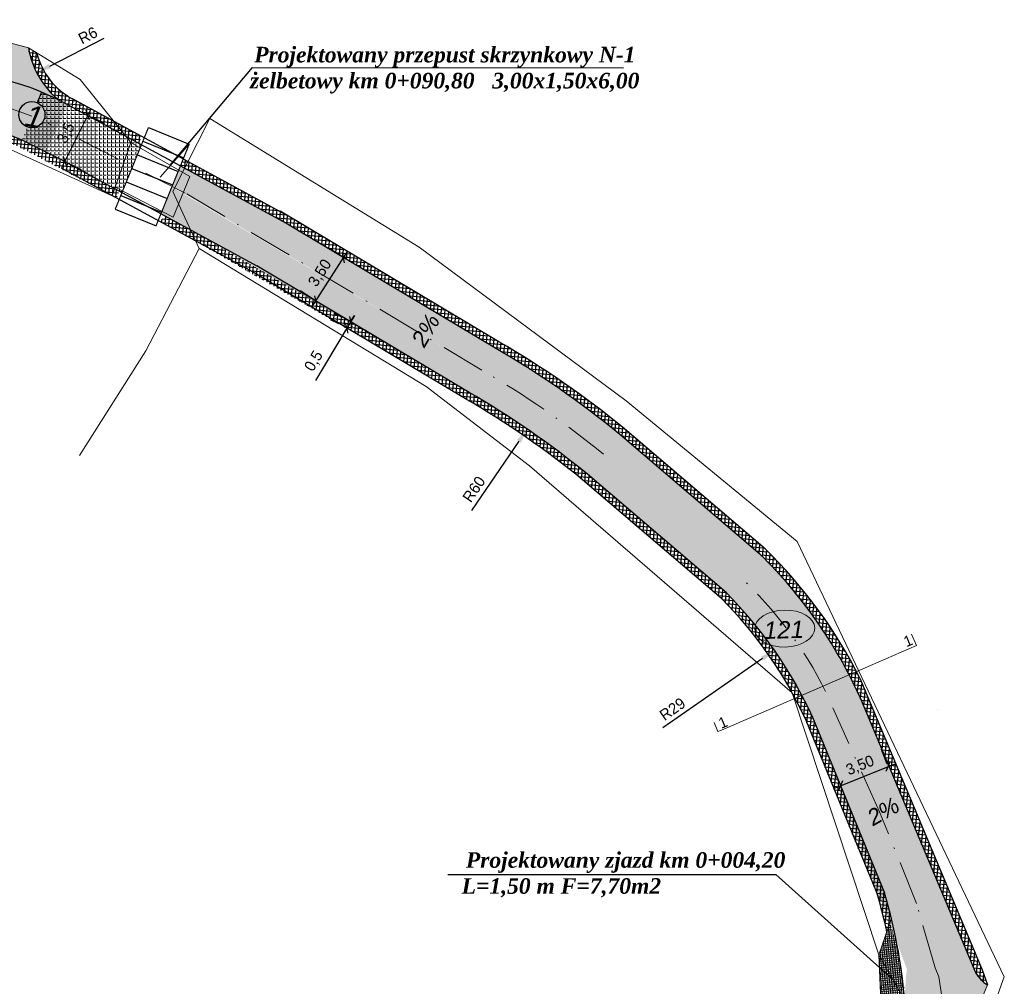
# Model space of a CAD drawing. Header units: metres. Extents: x 5555129 to 5556676, y 5635595 to 5636517.
# Tile 170 of 255: x 5556341 to 5556408, y 5635790 to 5635856. Entities that reach past the tile are written whole.
import ezdxf

# ---------------------------------------------------------------- set-up
doc = ezdxf.new("R2010")
doc.units = ezdxf.units.M
doc.header["$MEASUREMENT"] = 0
doc.linetypes.add('KROPK3-2', pattern=[5, 3, -1, 0, -1])
doc.linetypes.add('PRZER3-1', pattern=[4, 3, -1])
for name, color, linetype, lineweight, true_color in [('drogi', 7, 'Continuous', 20, 0xd6bc51), ('GESDZI_O', 7, 'Continuous', 18, 0x0a0909), ('GESKKL_O', 7, 'PRZER3-1', 18, 0x008000)]:
    doc.layers.add(name, color=color, linetype=linetype, lineweight=lineweight, true_color=true_color)
doc.layers.add('Warstwa 1', color=220, linetype='Continuous', lineweight=20)
doc.styles.add('GEO-INFO', font='plfontwi.shx', dxfattribs={"height": 0.25})
doc.styles.get("Standard").update_dxf_attribs({"font": 'plfontwi.shx', "height": 0.75})
doc.dimstyles.new('ISO-25', dxfattribs={"dimtxt": 2.5, "dimasz": 2.5, "dimexe": 1.25, "dimexo": 0.625, "dimtad": 1, "dimtxsty": 'Standard', "dimcen": 2.5, "dimadec": 0, "dimazin": 0, "dimtfac": 1, "dimtmove": 0, "dimatfit": 3, "dimfxl": 1, "dimarcsym": 0})
pattern_1 = [(0, (511.457, -240.33497), (0, 0.275), [0.2, -0.075]), (90, (511.457, -240.33497), (-0.275, 2e-17), [0.2, -0.075])]
pattern_2 = [(85, (511.457, -240.33497), (-0.249048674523, 0.021788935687), []), (175, (511.457, -240.33497), (-0.021788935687, -0.249048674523), [])]

# ---------------------------------------------------------------- blocks, each defined once
blk = doc.blocks.new('*D2572')
at = {"layer": 'Defpoints', "color": 0, "linetype": 'Continuous', "lineweight": 18}
for p in [(5556392.066, 5635813.275), (5556368.406, 5635796.8)]:
    blk.add_point(p, dxfattribs=at)
at = {"layer": 'Warstwa 1', "color": 0, "lineweight": -2}
blk.add_line((5556391.246, 5635812.704), (5556384.464, 5635807.981), dxfattribs=at)
at = {"layer": 'Warstwa 1', "color": 0, "linetype": 'Continuous', "lineweight": 18}
blk.add_solid([(5556391.341, 5635812.567), (5556391.151, 5635812.84), (5556392.066, 5635813.275)], dxfattribs=at)
at = {"layer": 'Warstwa 1', "color": 0, "linetype": 'Continuous', "insert": (5556385.115, 5635809.258), "char_height": 0.75, "attachment_point": 5, "rotation": 34.84894}
blk.add_mtext('R29', dxfattribs=at)
blk = doc.blocks.new('*D2573')
at = {"layer": 'Defpoints', "color": 0, "linetype": 'Continuous', "lineweight": 18}
for p in [(5556375.226, 5635828.323), (5556340.676, 5635778.018)]:
    blk.add_point(p, dxfattribs=at)
at = {"layer": 'Warstwa 1', "color": 0, "lineweight": -2}
blk.add_line((5556374.659, 5635827.499), (5556371.426, 5635822.791), dxfattribs=at)
at = {"layer": 'Warstwa 1', "color": 0, "linetype": 'Continuous', "lineweight": 18}
blk.add_solid([(5556374.797, 5635827.404), (5556374.522, 5635827.593), (5556375.226, 5635828.323)], dxfattribs=at)
at = {"layer": 'Warstwa 1', "color": 0, "linetype": 'Continuous', "insert": (5556371.596, 5635824.23), "char_height": 0.75, "attachment_point": 5, "rotation": 55.51871}
blk.add_mtext('R60', dxfattribs=at)
blk = doc.blocks.new('_Oblique')
at = {"color": 0, "linetype": 'ByBlock', "lineweight": -2}
blk.add_line((-0.5, -0.5), (0.5, 0.5), dxfattribs=at)
blk = doc.blocks.new('*D2574')
at = {"layer": 'Defpoints', "color": 0, "linetype": 'Continuous', "lineweight": 18}
for p in [(5556362.712, 5635840.002), (5556363.089, 5635839.76), (5556361.197, 5635836.815)]:
    blk.add_point(p, dxfattribs=at)
at = {"layer": 'Warstwa 1', "color": 0, "linetype": 'Continuous', "lineweight": -2}
for p, q in [((5556362.563, 5635840.097), (5556361.66, 5635840.678)), ((5556360.549, 5635836.637), (5556362.982, 5635840.423)), ((5556360.671, 5635837.153), (5556359.768, 5635837.734))]:
    blk.add_line(p, q, dxfattribs=at)
at = {"layer": 'Warstwa 1', "color": 0, "linetype": 'ByBlock', "lineweight": -2, "xscale": 0.5, "yscale": 0.5, "zscale": 0.5}
for p, rotation in [((5556362.712, 5635840.002), 57.27079505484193), ((5556360.819, 5635837.058), 237.2707950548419)]:
    blk.add_blockref('_Oblique', p, dxfattribs=dict(at, rotation=rotation))
at = {"layer": 'Warstwa 1', "color": 0, "linetype": 'Continuous', "lineweight": 20, "insert": (5556361.137, 5635838.934), "char_height": 0.75, "attachment_point": 5, "rotation": 57.2708}
blk.add_mtext('3,50', dxfattribs=at)
blk = doc.blocks.new('*D2575')
at = {"layer": 'Defpoints', "color": 0, "linetype": 'Continuous', "lineweight": 18}
for p in [(5556399.808, 5635805.352), (5556399.976, 5635804.936), (5556396.731, 5635803.625)]:
    blk.add_point(p, dxfattribs=at)
at = {"layer": 'Warstwa 1', "color": 0, "linetype": 'Continuous', "lineweight": -2}
for p, q in [((5556399.742, 5635805.515), (5556399.34, 5635806.511)), ((5556396.497, 5635804.205), (5556396.095, 5635805.2)), ((5556396.099, 5635803.854), (5556400.272, 5635805.539))]:
    blk.add_line(p, q, dxfattribs=at)
at = {"layer": 'Warstwa 1', "color": 0, "linetype": 'ByBlock', "lineweight": -2, "xscale": 0.5, "yscale": 0.5, "zscale": 0.5}
for p, rotation in [((5556399.808, 5635805.352), 21.98331917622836), ((5556396.563, 5635804.041), 201.9833191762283)]:
    blk.add_blockref('_Oblique', p, dxfattribs=dict(at, rotation=rotation))
at = {"layer": 'Warstwa 1', "color": 0, "linetype": 'Continuous', "lineweight": 20, "insert": (5556397.906, 5635805.389), "char_height": 0.75, "attachment_point": 5, "rotation": 21.98332}
blk.add_mtext('3,50', dxfattribs=at)
blk = doc.blocks.new('*D2582')
at = {"layer": 'Defpoints', "color": 0, "linetype": 'Continuous', "lineweight": 18}
for p in [(5556347.093, 5635855.291), (5556341.814, 5635852.593)]:
    blk.add_point(p, dxfattribs=at)
at = {"layer": 'Warstwa 1', "color": 0, "lineweight": -2}
blk.add_line((5556342.705, 5635853.048), (5556346.416, 5635854.944), dxfattribs=at)
at = {"layer": 'Warstwa 1', "color": 0, "linetype": 'Continuous', "lineweight": 18}
blk.add_solid([(5556342.629, 5635853.196), (5556342.78, 5635852.9), (5556341.814, 5635852.593)], dxfattribs=at)
at = {"layer": 'Warstwa 1', "color": 0, "linetype": 'Continuous', "insert": (5556345.301, 5635855.133), "char_height": 0.75, "attachment_point": 5, "rotation": 27.06636}
blk.add_mtext('R6', dxfattribs=at)
blk = doc.blocks.new('*D2583')
at = {"layer": 'Defpoints', "color": 0, "linetype": 'Continuous', "lineweight": 18}
for p in [(5556362.94, 5635835.209), (5556362.94, 5635835.209), (5556363.196, 5635835.639)]:
    blk.add_point(p, dxfattribs=at)
at = {"layer": 'Warstwa 1', "color": 0, "linetype": 'Continuous', "lineweight": -2}
for p, q in [((5556362.637, 5635835.918), (5556362.078, 5635836.198)), ((5556363.452, 5635836.068), (5556362.684, 5635834.78)), ((5556363.196, 5635835.639), (5556363.452, 5635836.068)), ((5556362.94, 5635835.209), (5556360.802, 5635831.627)), ((5556362.381, 5635835.489), (5556361.822, 5635835.768))]:
    blk.add_line(p, q, dxfattribs=at)
at = {"layer": 'Warstwa 1', "color": 0, "linetype": 'ByBlock', "lineweight": -2, "xscale": 0.5, "yscale": 0.5, "zscale": 0.5}
for p, rotation in [((5556363.196, 5635835.639), 239.1686033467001), ((5556362.94, 5635835.209), 59.16860334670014)]:
    blk.add_blockref('_Oblique', p, dxfattribs=dict(at, rotation=rotation))
at = {"layer": 'Warstwa 1', "color": 0, "linetype": 'Continuous', "lineweight": 20, "insert": (5556360.717, 5635832.942), "char_height": 0.75, "attachment_point": 5, "rotation": 59.1686}
blk.add_mtext('0,5', dxfattribs=at)
blk = doc.blocks.new('*D2606')
at = {"layer": 'Defpoints', "color": 0, "linetype": 'Continuous', "lineweight": 18}
for p in [(5556345.135, 5635849.799), (5556343.552, 5635846.643), (5556343.722, 5635846.557)]:
    blk.add_point(p, dxfattribs=at)
at = {"layer": 'Warstwa 1', "color": 0, "linetype": 'Continuous', "lineweight": -2}
for p, q in [((5556345.53, 5635850.16), (5556343.498, 5635846.11)), ((5556345.693, 5635849.519), (5556346.423, 5635849.153)), ((5556344.11, 5635846.362), (5556344.84, 5635845.997))]:
    blk.add_line(p, q, dxfattribs=at)
at = {"layer": 'Warstwa 1', "color": 0, "linetype": 'ByBlock', "lineweight": -2, "xscale": 0.5, "yscale": 0.5, "zscale": 0.5}
for p, rotation in [((5556345.305, 5635849.713), 63.36454392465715), ((5556343.722, 5635846.557), 243.3645439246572)]:
    blk.add_blockref('_Oblique', p, dxfattribs=dict(at, rotation=rotation))
at = {"layer": 'Warstwa 1', "color": 0, "linetype": 'Continuous', "lineweight": 20, "insert": (5556343.847, 5635848.47), "char_height": 0.75, "attachment_point": 5, "rotation": 63.36454}
blk.add_mtext('3,5', dxfattribs=at)

msp = doc.modelspace()

# ---------------------------------------------------------------- hatches: boundary and pattern name
h = msp.add_hatch()
h.set_pattern_fill('ANSI37', color=141, scale=2, angle=40)
h.set_pattern_definition(pattern_2)
edge = h.paths.add_edge_path()
edge.add_arc((5556346.534, 5635855.088), 4.844, 193.88283, 241.99749, ccw=False)
edge.add_line((5556341.832, 5635853.926), (5556341.252, 5635854.277))
edge.add_arc((5556347.093, 5635855.291), 5.928, 189.84676, 230.01383)
edge.add_arc((5556333.507, 5635831.042), 21.998, 63.37077, 63.61452, ccw=False)
edge.add_line((5556343.367, 5635850.706), (5556343.989, 5635850.391))
edge.add_line((5556343.989, 5635850.391), (5556347.855, 5635848.292))
edge.add_line((5556347.855, 5635848.292), (5556348.786, 5635847.787))
edge.add_line((5556348.786, 5635847.787), (5556348.964, 5635848.259))
edge.add_line((5556348.964, 5635848.259), (5556344.26, 5635850.811))
h = msp.add_hatch()
h.set_pattern_fill('ANSI37', color=141, scale=2, angle=40)
h.set_pattern_definition(pattern_2)
edge = h.paths.add_edge_path()
edge.add_line((5556340.62, 5635847.554), (5556347.272, 5635844.063))
edge.add_line((5556347.272, 5635844.063), (5556347.433, 5635844.542))
edge.add_line((5556347.433, 5635844.542), (5556340.826, 5635848.01))
edge.add_arc((5556332.834, 5635828.211), 21.351, 68.01797, 77.6504)
edge.add_line((5556337.4, 5635849.068), (5556336.532, 5635848.738))
edge.add_arc((5556332.857, 5635828.398), 20.669, 67.9395, 79.75711, ccw=False)
h = msp.add_hatch()
h.set_pattern_fill('ANSI37', color=141, scale=2, angle=40)
h.set_pattern_definition(pattern_2)
edge = h.paths.add_edge_path()
edge.add_line((5556358.407, 5635843.157), (5556351.828, 5635846.705))
edge.add_line((5556351.828, 5635846.705), (5556351.641, 5635846.257))
edge.add_line((5556351.641, 5635846.257), (5556352.563, 5635845.721))
edge.add_line((5556352.563, 5635845.721), (5556358.162, 5635842.721))
edge.add_line((5556358.162, 5635842.721), (5556373.013, 5635833.857))
edge.add_arc((5556340.676, 5635778.018), 64.527, 51.08468, 59.92418, ccw=False)
edge.add_line((5556381.21, 5635828.225), (5556381.519, 5635828.617))
edge.add_arc((5556340.679, 5635778.022), 65.022, 51.0899, 59.89819)
edge.add_line((5556373.29, 5635834.275), (5556358.407, 5635843.157))
h = msp.add_hatch()
h.set_pattern_fill('ANSI37', color=141, scale=2, angle=40)
h.set_pattern_definition(pattern_2)
h.paths.add_polyline_path([(5556352.021, 5635842.052), (5556352.405, 5635841.274), (5556364.711, 5635834.154), (5556364.967, 5635834.582)])
h.paths.add_polyline_path([(5556352.021, 5635842.052), (5556350.982, 5635842.615), (5556350.46, 5635842.899), (5556350.47, 5635842.844), (5556350.26, 5635842.439), (5556352.405, 5635841.274)])
edge = h.paths.add_edge_path()
edge.add_line((5556364.967, 5635834.582), (5556364.711, 5635834.154))
edge.add_line((5556364.711, 5635834.154), (5556371.009, 5635830.395))
edge.add_arc((5556340.676, 5635778.018), 60.527, 51.0374, 59.92417, ccw=False)
edge.add_line((5556378.736, 5635825.081), (5556379.045, 5635825.474))
edge.add_arc((5556340.931, 5635778.356), 60.603, 51.02985, 59.97232)
edge.add_line((5556371.258, 5635830.826), (5556364.967, 5635834.582))
h = msp.add_hatch()
h.set_pattern_fill('ANSI37', color=141, scale=2, angle=40)
h.set_pattern_definition(pattern_2)
h.paths.add_polyline_path([(5556381.849, 5635828.35, 0.001633), (5556381.519, 5635828.617), (5556381.21, 5635828.225, -0.001609), (5556381.532, 5635827.963), (5556391.096, 5635819.795, -0.084705), (5556397.47, 5635810.941), (5556397.813, 5635811.376, 0.083251), (5556391.42, 5635820.176)])
h = msp.add_hatch()
h.set_pattern_fill('ANSI37', color=141, scale=2, angle=40)
h.set_pattern_definition(pattern_2)
h.paths.add_polyline_path([(5556379.316, 5635825.254, 0.00144), (5556379.045, 5635825.474), (5556378.736, 5635825.081, -0.001381), (5556378.995, 5635824.87), (5556388.444, 5635816.801, -0.088828), (5556394.196, 5635808.508), (5556394.662, 5635807.372), (5556395.017, 5635807.823), (5556394.655, 5635808.707, 0.089602), (5556388.76, 5635817.189)])
h = msp.add_hatch()
h.set_pattern_fill('ANSI37', color=141, scale=2, angle=40)
h.set_pattern_definition(pattern_2)
h.paths.add_polyline_path([(5556398.309, 5635810.334, 0.008767), (5556397.813, 5635811.376), (5556397.47, 5635810.941, -0.006883), (5556397.851, 5635810.133), (5556405.75, 5635791.315, 0.102931), (5556406.562, 5635790.474), (5556406.211, 5635791.508)])
h = msp.add_hatch()
h.set_pattern_fill('ANSI37', color=141, scale=2, angle=40)
h.set_pattern_definition(pattern_2)
h.paths.add_polyline_path([(5556395.017, 5635807.823), (5556394.662, 5635807.372), (5556399.078, 5635796.593, -0.017804), (5556399.715, 5635794.122), (5556400.021, 5635795.017, 0.012412), (5556399.551, 5635796.759)])
at = {"layer": 'drogi', "lineweight": 5, "true_color": 0xf4e08b}
h = msp.add_hatch(dxfattribs=at)
h.set_pattern_fill('ANGLE', color=41)
h.set_pattern_definition(pattern_1)
edge = h.paths.add_edge_path()
edge.add_arc((5556332.643, 5635824.727), 28.245, 90.88373, 94.91572)
edge.add_arc((5556335.686, 5635791.084), 62.026, 95.05287, 104.20488)
edge.add_line((5556320.465, 5635851.213), (5556321.515, 5635847.867))
edge.add_arc((5556338.522, 5635777.642), 72.255, 101.74617, 103.61413, ccw=False)
edge.add_arc((5556324.106, 5635848.444), 0.3, 180, 191.62732, ccw=False)
edge.add_arc((5556324.106, 5635848.444), 0.3, 11.38963, 180, ccw=False)
edge.add_arc((5556338.522, 5635777.642), 72.255, 96.22596, 101.27078, ccw=False)
edge.add_arc((5556333.044, 5635829.533), 20.077, 62.25606, 96.74489, ccw=False)
edge.add_line((5556342.39, 5635847.302), (5556342.468, 5635847.262))
edge.add_line((5556342.468, 5635847.262), (5556343.908, 5635850.429))
edge.add_arc((5556346.463, 5635855.015), 5.249, 187.65799, 240.87312, ccw=False)
edge.add_line((5556341.261, 5635854.315), (5556337.218, 5635855.407))
edge.add_arc((5556332.566, 5635858.6), 5.642, 266.35108, 325.52978, ccw=False)
h = msp.add_hatch(dxfattribs=at)
h.set_pattern_fill('ANGLE', color=41)
h.set_pattern_definition(pattern_1)
edge = h.paths.add_edge_path()
edge.add_line((5556341.182, 5635848.899), (5556340.826, 5635848.01))
edge.add_line((5556340.826, 5635848.01), (5556347.629, 5635844.444))
edge.add_line((5556347.629, 5635844.444), (5556348.952, 5635847.697))
edge.add_line((5556348.952, 5635847.697), (5556343.989, 5635850.391))
edge.add_line((5556343.989, 5635850.391), (5556343.375, 5635850.702))
edge.add_arc((5556333.507, 5635831.042), 21.998, 63.34761, 66.91363)
edge.add_line((5556342.133, 5635851.278), (5556341.843, 5635850.553))
edge.add_arc((5556341.489, 5635849.736), 0.891, 360, 66.54668, ccw=False)
edge.add_arc((5556341.489, 5635849.736), 0.891, 249.85182, 360, ccw=False)
h = msp.add_hatch(dxfattribs=at)
h.set_pattern_fill('ANGLE', color=41)
h.set_pattern_definition(pattern_1)
edge = h.paths.add_edge_path()
edge.add_line((5556358.162, 5635842.721), (5556351.605, 5635846.257))
edge.add_line((5556351.605, 5635846.257), (5556351.034, 5635844.808))
edge.add_line((5556351.034, 5635844.808), (5556372.136, 5635832.343))
edge.add_arc((5556340.676, 5635778.018), 62.777, 51.06474, 59.92418, ccw=False)
edge.add_line((5556380.128, 5635826.849), (5556381.21, 5635828.225))
edge.add_arc((5556340.676, 5635778.018), 64.527, 51.08468, 59.92418)
edge.add_line((5556373.013, 5635833.857), (5556358.162, 5635842.721))
edge = h.paths.add_edge_path()
edge.add_arc((5556340.931, 5635778.356), 60.603, 51.02985, 59.97232, ccw=False)
edge.add_line((5556379.045, 5635825.474), (5556380.128, 5635826.849))
edge.add_arc((5556340.676, 5635778.018), 62.777, 51.06474, 59.92418)
edge.add_line((5556372.136, 5635832.343), (5556351.034, 5635844.853))
edge.add_line((5556351.034, 5635844.853), (5556350.279, 5635842.997))
edge.add_line((5556350.279, 5635842.997), (5556352.021, 5635842.052))
edge.add_line((5556352.021, 5635842.052), (5556371.258, 5635830.826))
h = msp.add_hatch(dxfattribs=at)
h.set_pattern_fill('ANGLE', color=41)
h.set_pattern_definition(pattern_1)
edge = h.paths.add_edge_path()
edge.add_ellipse((5556393.287, 5635813.847), major_axis=(-1.498, 2.135), ratio=0.077648, start_angle=221.07541, end_angle=315.40481, ccw=False)
edge.add_ellipse((5556393.287, 5635813.847), major_axis=(-1.302, 1.844), ratio=0.114996, start_angle=209.39137, end_angle=325.35379, ccw=False)
edge.add_arc((5556370.566, 5635797.923), 27.949, 38.83439, 46.74596)
edge.add_line((5556389.717, 5635818.279), (5556380.424, 5635826.608))
edge.add_arc((5556340.676, 5635778.018), 62.777, 50.716, 51.06474)
edge.add_line((5556380.128, 5635826.849), (5556379.045, 5635825.474))
edge.add_arc((5556340.931, 5635778.356), 60.603, 50.6999, 51.02985, ccw=False)
edge.add_line((5556379.316, 5635825.254), (5556388.76, 5635817.189))
edge.add_arc((5556368.232, 5635796.63), 29.053, 24.56216, 45.04265, ccw=False)
edge.add_line((5556394.655, 5635808.707), (5556395.017, 5635807.823))
edge.add_line((5556395.017, 5635807.823), (5556397.851, 5635810.133))
edge.add_arc((5556368.336, 5635796.69), 32.433, 24.48826, 45.43244)
edge.add_line((5556391.096, 5635819.795), (5556381.532, 5635827.963))
edge.add_arc((5556340.676, 5635778.018), 64.527, 50.716, 51.08468)
edge.add_line((5556381.21, 5635828.225), (5556380.128, 5635826.849))
edge.add_arc((5556340.676, 5635778.018), 62.777, 50.716, 51.06474, ccw=False)
edge.add_line((5556380.424, 5635826.608), (5556389.717, 5635818.279))
edge.add_arc((5556370.566, 5635797.923), 27.949, 38.83439, 46.74596, ccw=False)
h = msp.add_hatch(dxfattribs=at)
h.set_pattern_fill('ANGLE', color=41)
h.set_pattern_definition(pattern_1)
edge = h.paths.add_edge_path()
edge.add_line((5556401.041, 5635787.321), (5556404.96, 5635786.606))
edge.add_line((5556404.96, 5635786.606), (5556405.417, 5635787.708))
edge.add_line((5556405.417, 5635787.708), (5556396.071, 5635809.246))
edge.add_line((5556396.071, 5635809.246), (5556394.991, 5635807.887))
edge.add_line((5556394.991, 5635807.887), (5556401.081, 5635791.532))
edge.add_arc((5556419.341, 5635789.255), 18.401, 172.89095, 186.03336)
edge = h.paths.add_edge_path()
edge.add_line((5556397.851, 5635810.133), (5556396.071, 5635809.246))
edge.add_line((5556396.071, 5635809.246), (5556405.417, 5635787.708))
edge.add_line((5556405.417, 5635787.708), (5556406.562, 5635790.474))
edge.add_arc((5556408.178, 5635792.846), 2.87, 212.24041, 235.74771, ccw=False)
edge.add_line((5556405.75, 5635791.315), (5556397.851, 5635810.133))
h.paths.add_polyline_path([(5556396.557, 5635804.612), (5556399.024, 5635805.608), (5556399.146, 5635805.663), (5556396.679, 5635804.667)], flags=16)
at = {"layer": 'GESKKL_O', "linetype": 'Continuous', "lineweight": 20}
h = msp.add_hatch(dxfattribs=at)
h.set_pattern_fill('ANSI37', color=140, angle=40)
h.set_pattern_definition([(85, (511.45699, -240.33497), (-0.1245243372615, 0.0108944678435), []), (175, (511.45699, -240.33497), (-0.0108944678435, -0.1245243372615), [])])
h.paths.add_polyline_path([(5556399.168, 5635792.52), (5556399.205, 5635791.72), (5556400.119, 5635790.844)], flags=17)
edge = h.paths.add_edge_path()
edge.add_arc((5556381.665, 5635788.449), 19.288, 2.8784, 18.90772)
edge.add_line((5556399.912, 5635794.699), (5556399.168, 5635792.52))
edge.add_line((5556399.168, 5635792.52), (5556400.929, 5635789.418))
edge = h.paths.add_edge_path()
edge.add_arc((5556364.71, 5635786.419), 36.342, 1.31085, 4.73255)
edge.add_line((5556400.929, 5635789.418), (5556400.119, 5635790.844))
edge.add_line((5556400.119, 5635790.844), (5556399.205, 5635791.72))
edge.add_line((5556399.205, 5635791.72), (5556399.298, 5635789.816))
edge.add_line((5556399.298, 5635789.816), (5556401.043, 5635787.251))
at = {"layer": 'Warstwa 1', "linetype": 'Continuous', "lineweight": 40}
h = msp.add_hatch(color=0, dxfattribs=at)
h.dxf.hatch_style = 1
h.paths.add_polyline_path([(5556369.882, 5635835.727), (5556367.769, 5635832.935), (5556367.976, 5635832.787)])
h = msp.add_hatch(color=0, dxfattribs=at)
h.dxf.hatch_style = 1
h.paths.add_polyline_path([(5556401.166, 5635802.071), (5556397.931, 5635800.73), (5556398.036, 5635800.499)])

# ---------------------------------------------------------------- linework, layer by layer
msp.add_line((5556342.133, 5635851.278), (5556341.843, 5635850.553))
at = {"color": 141, "true_color": 0xadddf7}
for p, q in [((5556344.227, 5635850.831), (5556358.841, 5635842.898)), ((5556343.484, 5635846.118), (5556356.569, 5635839.013)), ((5556373.29, 5635834.275), (5556358.407, 5635843.157)), ((5556371.009, 5635830.395), (5556356.567, 5635839.015)), ((5556388.444, 5635816.801), (5556378.995, 5635824.87)), ((5556397.872, 5635811.376), (5556406.211, 5635791.508)), ((5556394.193, 5635808.517), (5556399.088, 5635796.569)), ((5556406.211, 5635791.508), (5556406.562, 5635790.474))]:
    msp.add_line(p, q, dxfattribs=at)
msp.add_lwpolyline([(5556391.42, 5635820.176), (5556381.849, 5635828.35)], dxfattribs=at)
msp.add_circle((5556341.489, 5635849.736), 0.891)
for centre, radius, start, end in [((5556346.534, 5635855.088), 4.844, 193.88283, 241.99749), ((5556340.679, 5635778.022), 65.022, 50.7156, 59.89819), ((5556340.676, 5635778.018), 60.527, 50.721, 59.92417), ((5556368.491, 5635796.6), 32.888, 26.69848, 45.796), ((5556368.163, 5635796.591), 28.631, 24.52049, 44.90012), ((5556364.71, 5635786.419), 35.842, 12.40953, 16.52957)]:
    msp.add_arc(centre, radius, start, end, dxfattribs=at)
at = {"layer": 'GESDZI_O', "color": 1, "linetype": 'Continuous', "lineweight": 30}
for p, q in [((5556343.989, 5635850.391), (5556343.367, 5635850.706)), ((5556343.989, 5635850.391), (5556358.602, 5635842.458)), ((5556343.722, 5635846.557), (5556340.826, 5635848.01)), ((5556343.722, 5635846.557), (5556356.808, 5635839.452)), ((5556373.013, 5635833.857), (5556358.162, 5635842.721)), ((5556371.258, 5635830.826), (5556356.807, 5635839.453)), ((5556388.76, 5635817.189), (5556379.316, 5635825.254)), ((5556397.851, 5635810.133), (5556405.75, 5635791.315)), ((5556394.655, 5635808.706), (5556399.551, 5635796.759))]:
    msp.add_line(p, q, dxfattribs=at)
at = {"layer": 'GESDZI_O', "color": 5, "linetype": 'KROPK3-2', "lineweight": 13}
for p, q in [((5556351.925, 5635844.401), (5556342.591, 5635849.138)), ((5556372.136, 5635832.343), (5556352.03, 5635844.343))]:
    msp.add_line(p, q, dxfattribs=at)
at = {"layer": 'GESDZI_O', "color": 30, "linetype": 'Continuous', "lineweight": 25, "true_color": 0xf26722}
for p, q in [((5556349.425, 5635848.858), (5556352.204, 5635847.728)), ((5556349.048, 5635847.932), (5556351.827, 5635846.801)), ((5556348.671, 5635847.006), (5556351.45, 5635845.875)), ((5556348.294, 5635846.079), (5556351.073, 5635844.949)), ((5556347.918, 5635845.153), (5556350.696, 5635844.023)), ((5556347.541, 5635844.227), (5556350.32, 5635843.096)), ((5556347.164, 5635843.3), (5556349.943, 5635842.17))]:
    msp.add_line(p, q, dxfattribs=at)
at = {"layer": 'GESDZI_O', "color": 6, "linetype": 'Continuous', "lineweight": 9}
for p, q in [((5556366.761, 5635837.589), (5556366.761, 5635837.589)), ((5556403.16, 5635809.254), (5556403.16, 5635809.254)), ((5556399.887, 5635795.551), (5556399.887, 5635795.551))]:
    msp.add_line(p, q, dxfattribs=at)
at = {"layer": 'GESDZI_O', "color": 1, "linetype": 'Continuous', "lineweight": 9}
for p, q in [((5556399.168, 5635792.52), (5556400.021, 5635795.017)), ((5556399.168, 5635792.52), (5556399.299, 5635789.676)), ((5556406.562, 5635790.474), (5556404.96, 5635786.606))]:
    msp.add_line(p, q, dxfattribs=at)
at = {"layer": 'GESDZI_O', "color": 3, "linetype": 'Continuous', "lineweight": 18}
for points in [[(5556334.117, 5635856.203), (5556341.252, 5635854.277), (5556344.784, 5635852.139), (5556348.217, 5635847.839), (5556346.96, 5635844.2), (5556337.706, 5635848.408), (5556334.986, 5635848.545), (5556331.258, 5635848.624), (5556325.879, 5635848.076), (5556321.763, 5635847.309), (5556317.029, 5635845.923), (5556310.261, 5635842.062), (5556300.982, 5635838.447), (5556293.71, 5635832.718), (5556283.282, 5635822.525)], [(5556402.103, 5635787.347), (5556406.019, 5635786.331), (5556407.712, 5635791.036), (5556393.605, 5635820.674), (5556381.951, 5635830.246), (5556367.858, 5635840.716), (5556353.602, 5635849.474), (5556351.085, 5635844.506), (5556352.874, 5635840.626), (5556368.334, 5635831.224), (5556375.387, 5635825.824), (5556393.257, 5635810.368), (5556399.168, 5635792.52), (5556402.103, 5635787.347)], [(5556348.182, 5635847.854), (5556352.242, 5635845.527), (5556351.101, 5635842.759), (5556347.156, 5635844.791)], [(5556352.874, 5635840.626), (5556349.254, 5635833.665), (5556344.733, 5635826.535)], [(5556399.168, 5635792.52), (5556399.311, 5635789.399)]]:
    msp.add_lwpolyline(points, dxfattribs=at)
at = {"layer": 'GESDZI_O', "color": 1, "linetype": 'Continuous', "lineweight": 30}
msp.add_lwpolyline([(5556341.3, 5635851.613, 0.118163), (5556328.172, 5635852.617, 0.161865), (5556284.504, 5635830.621), (5556263.173, 5635806.228)], format="xyb", dxfattribs=at)
at = {"layer": 'GESDZI_O', "color": 30, "linetype": 'Continuous', "lineweight": 25, "true_color": 0xf26722, "const_width": 0.081}
for points in [[(5556347.164, 5635843.3), (5556349.425, 5635848.858)], [(5556349.943, 5635842.17), (5556352.204, 5635847.728)]]:
    msp.add_lwpolyline(points, dxfattribs=at)
at = {"layer": 'GESDZI_O', "color": 5, "linetype": 'KROPK3-2', "lineweight": 13}
msp.add_lwpolyline([(5556389.717, 5635818.279, 0, 0, 0), (5556380.424, 5635826.608, 5.552, 5.552, 0)], format="xyseb", dxfattribs=at)
at = {"layer": 'GESDZI_O', "color": 1, "linetype": 'Continuous', "lineweight": 30}
msp.add_lwpolyline([(5556391.096, 5635819.795), (5556381.532, 5635827.963)], dxfattribs=at)
at = {"layer": 'GESDZI_O', "color": 5, "linetype": 'KROPK3-2', "lineweight": 13}
for points in [[(5556399.223, 5635802.26), (5556396.032, 5635809.336)], [(5556403.244, 5635791.039), (5556403.012, 5635791.636), (5556401.729, 5635796.029), (5556399.223, 5635802.26)], [(5556401.843, 5635779.85), (5556403.526, 5635789.236), (5556403.244, 5635791.039)]]:
    msp.add_lwpolyline(points, dxfattribs=at)
at = {"layer": 'GESDZI_O', "color": 1, "linetype": 'Continuous', "lineweight": 30}
for centre, radius, start, end in [((5556347.093, 5635855.291), 5.928, 189.84676, 230.01383), ((5556333.507, 5635831.042), 21.998, 63.37077, 69.25358), ((5556332.834, 5635828.211), 21.351, 68.01797, 101.22521), ((5556340.676, 5635778.018), 64.527, 50.716, 59.92418), ((5556340.931, 5635778.356), 60.603, 50.6999, 59.97232), ((5556368.336, 5635796.69), 32.433, 24.48825, 45.43244), ((5556368.232, 5635796.63), 29.053, 24.50648, 45.04265), ((5556364.71, 5635786.419), 36.342, 350.59031, 16.52957), ((5556408.178, 5635792.846), 2.87, 212.24041, 235.74771)]:
    msp.add_arc(centre, radius, start, end, dxfattribs=at)
at = {"layer": 'GESDZI_O', "color": 5, "linetype": 'KROPK3-2', "lineweight": 13}
for centre, radius, start, end in [((5556332.834, 5635828.211), 23.101, 68.01797, 101.22521), ((5556340.676, 5635778.018), 62.777, 50.716, 59.92418), ((5556370.566, 5635797.923), 27.949, 26.6665, 46.74595)]:
    msp.add_arc(centre, radius, start, end, dxfattribs=at)
at = {"layer": 'GESDZI_O', "color": 3, "linetype": 'Continuous', "lineweight": 18}
msp.add_ellipse((5556392.758, 5635814.739), major_axis=(2.045, 0.04), ratio=0.61716, dxfattribs=at)
at = {"layer": 'GESKKL_O', "color": 5, "linetype": 'Continuous', "lineweight": 20}
for p, q in [((5556401.735, 5635813.585), (5556401.395, 5635814.37)), ((5556388.193, 5635807.727), (5556387.963, 5635808.35))]:
    msp.add_line(p, q, dxfattribs=at)
at = {"layer": 'GESKKL_O', "color": 1, "linetype": 'Continuous', "lineweight": 20}
msp.add_line((5556392.493, 5635809.576), (5556398.609, 5635812.229), dxfattribs=at)
at = {"layer": 'GESKKL_O', "color": 30, "linetype": 'Continuous', "lineweight": 20, "true_color": 0xf26722}
for points in [[(5556352.204, 5635847.728), (5556352.204, 5635847.728), (5556350.228, 5635845.47)], [(5556349.943, 5635842.17), (5556349.943, 5635842.17)]]:
    msp.add_lwpolyline(points, dxfattribs=at)
at = {"layer": 'GESKKL_O', "color": 1, "linetype": 'Continuous', "lineweight": 20}
msp.add_lwpolyline([(5556349.943, 5635842.17), (5556349.943, 5635842.17)], dxfattribs=at)
at = {"layer": 'GESKKL_O', "color": 52, "linetype": 'Continuous', "lineweight": 30}
msp.add_lwpolyline([(5556389.856, 5635815.368), (5556389.856, 5635815.368), (5556389.963, 5635815.368), (5556389.856, 5635815.368)], dxfattribs=at)
at = {"layer": 'GESKKL_O', "color": 5, "linetype": 'Continuous', "lineweight": 20}
for points in [[(5556398.609, 5635812.229), (5556401.735, 5635813.585)], [(5556388.193, 5635807.727), (5556388.457, 5635807.825), (5556392.493, 5635809.576)]]:
    msp.add_lwpolyline(points, dxfattribs=at)
at = {"layer": 'Warstwa 1', "color": 0, "linetype": 'Continuous', "lineweight": 25}
for points in [[(5556350.914, 5635846.288), (5556356.515, 5635852.948), (5556381.774, 5635852.922)], [(5556369.819, 5635798.005), (5556392.144, 5635798.005), (5556400.119, 5635790.844)]]:
    msp.add_lwpolyline(points, dxfattribs=at)

# ---------------------------------------------------------------- texts
at = {"layer": 'GESDZI_O', "color": 3, "linetype": 'Continuous', "lineweight": 18, "insert": (5556391.309, 5635815.206), "char_height": 1.092, "width": 17.40808, "attachment_point": 1, "rotation": 1.74465}
msp.add_mtext('{\\fArial|b0|i1|c238|p34;\\H1.076x;121}', dxfattribs=at)
at = {"layer": 'GESKKL_O', "color": 5, "linetype": 'Continuous', "lineweight": 20, "char_height": 0.731, "width": 1.94235, "attachment_point": 1, "rotation": 22.21584, "style": 'GEO-INFO'}
for insert in [(5556400.764, 5635814.146), (5556388.159, 5635808.588)]:
    msp.add_mtext('1', dxfattribs=dict(at, insert=insert))
at = {"layer": 'Warstwa 1', "color": 0, "linetype": 'Continuous', "lineweight": 25, "char_height": 0.7644, "attachment_point": 1}
for s, insert, width in [('{\\fTimes New Roman|b0|i0|c238|p18; \\fTimes New Roman|b1|i1|c238|p18;\\H1.3889x;Projektowany przepust skrzynkowy N-1 \\Pżelbetowy km 0+090,80   3,00x1,50x6,00 }', (5556356.336, 5635854.356), 29.54197), ('{\\fTimes New Roman|b0|i0|c238|p18; \\fTimes New Roman|b1|i1|c238|p18;\\H1.3889x;Projektowany zjazd km 0+004,20 \\PL=1,50 m\\fTimes New Roman|b0|i1|c238|p18; \\fTimes New Roman|b1|i1|c238|p18;F=7,70m2}', (5556370.752, 5635799.515), 22.80004)]:
    msp.add_mtext(s, dxfattribs=dict(at, insert=insert, width=width))
at = {"layer": 'Warstwa 1', "color": 0, "linetype": 'Continuous', "lineweight": 40}
for s, insert, char_height, width, attachment_point, rotation in [('{\\fArial|b0|i1|c238|p34;\\H1.076x;1}', (5556341.239, 5635850.441), 1.365, 21.7601, 1, 348.56202), ('{\\fArial|b0|i1|c238|p34;\\H1.076x;2%}', (5556368.231, 5635833.825, 69.843), 1.01976, 16.25647, 7, 59.93059), ('{\\fArial|b0|i1|c238|p34;\\H1.076x;2%}', (5556398.78, 5635801.265, 69.843), 1.01976, 16.25647, 7, 29.56806)]:
    msp.add_mtext(s, dxfattribs=dict(at, insert=insert, char_height=char_height, width=width, attachment_point=attachment_point, rotation=rotation))

# ---------------------------------------------------------------- dimensions: what is measured, and where the dimension line sits
at = {"layer": 'Warstwa 1', "color": 6}
for center, mpoint, text, picture, middle in [((5556347.093, 5635855.291), (5556341.814, 5635852.593), 'R6', '*D2582', (5556345.608, 5635854.532)), ((5556340.676, 5635778.018), (5556375.226, 5635828.323), 'R60', '*D2573', (5556372.152, 5635823.848)), ((5556368.406, 5635796.8), (5556392.066, 5635813.275), 'R29', '*D2572', (5556385.501, 5635808.704))]:
    dim = msp.add_radius_dim(center=center, mpoint=mpoint, text=text, dimstyle='ISO-25', override={"dimtxt": 2, "dimasz": 1, "dimgap": 0.3, "dimcen": 1.5}, dxfattribs=at)
    dim.commit()
    dim.dimension.update_dxf_attribs({"geometry": picture, "text_midpoint": middle, "dimtype": 164})
at = {"layer": 'Warstwa 1', "color": 0, "linetype": 'Continuous', "lineweight": 20}
for p1, p2, distance, text, picture, middle in [((5556345.135, 5635849.799), (5556343.552, 5635846.643), 0.191, '3,5', '*D2606', (5556343.847, 5635848.47)), ((5556361.197, 5635836.815), (5556363.089, 5635839.76), 0.449, '3,50', '*D2574', (5556361.137, 5635838.934)), ((5556396.731, 5635803.625), (5556399.976, 5635804.936), 0.449, '3,50', '*D2575', (5556397.906, 5635805.389))]:
    dim = msp.add_aligned_dim(p1=p1, p2=p2, distance=distance, text=text, dimstyle='ISO-25', override={"dimtxt": 2, "dimasz": 0.5, "dimgap": 0.3, "dimblk1": 'Oblique', "dimblk2": 'Oblique', "dimsah": 1, "dimdle": 0.5}, dxfattribs=at)
    dim.commit()
    dim.dimension.update_dxf_attribs({"geometry": picture, "text_midpoint": middle})
dim = msp.add_linear_dim(base=(5556362.94, 5635835.209), p1=(5556363.196, 5635835.639), p2=(5556362.94, 5635835.209), angle=239.1686, dimstyle='ISO-25', override={"dimtxt": 2, "dimasz": 0.5, "dimgap": 0.3, "dimblk1": 'Oblique', "dimblk2": 'Oblique', "dimsah": 1, "dimdle": 0.5}, dxfattribs=at)
dim.commit()
dim.dimension.update_dxf_attribs({"geometry": '*D2583', "text_midpoint": (5556361.358, 5635832.56), "dimtype": 161})

doc.saveas('drawing.dxf')
